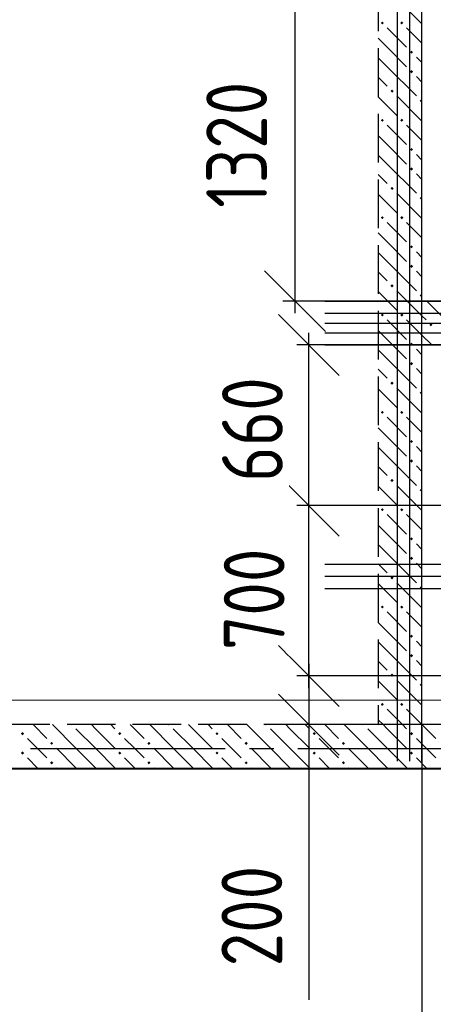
# Model space of a CAD drawing. Header units: millimetres. Extents: x 40580 to 1168286, y -220995 to 81020.
# Tile 46 of 194: x 285984 to 287685, y -111468 to -107422. Entities that reach past the tile are written whole.
import ezdxf

# ---------------------------------------------------------------- set-up
doc = ezdxf.new("R2010")
doc.units = ezdxf.units.MM
for name, pattern in [('______2', [270, 200, -70]), ('______5', [1100, 800, -100, 100, -100]), ('CENTER', [2, 1.25, -0.25, 0.25, -0.25])]:
    doc.linetypes.add(name, pattern=pattern)
doc.layers.add('ЖБ Стена верхний уровень', color=7, linetype='______2', true_color=0x656565)
for name, color, linetype, lineweight in [('Обрамление проемов стержнями', 7, 'Continuous', 25), ('ОСИ', 7, 'CENTER', 15), ('Основная', 7, 'Continuous', 40), ('Позиционная метка линия выноска', 7, 'Continuous', 13)]:
    doc.layers.add(name, color=color, linetype=linetype, lineweight=lineweight)
doc.layers.add('Тонкие', color=7, linetype='Continuous')
doc.styles.add('GOST 2.304-81', font='txt')
doc.dimstyles.new('СПДС', dxfattribs={"dimscale": 125, "dimtxt": 250, "dimasz": 250, "dimexe": 50, "dimexo": 10, "dimgap": 100, "dimtad": 1, "dimdec": 0, "dimtxsty": 'GOST 2.304-81', "dimblk": 'OBLIQUE', "dimcen": 250, "dimdle": 50, "dimadec": 0, "dimazin": 2, "dimtfac": 0.75, "dimtdec": 0, "dimtmove": 1, "dimatfit": 3, "dimfxl": 1, "dimtfill": 1, "dimtolj": 1, "dimarcsym": 1})

# ---------------------------------------------------------------- blocks, each defined once
blk = doc.blocks.new('_OBLIQUE')
at = {"color": 0, "linetype": 'ByBlock'}
blk.add_line((-0.5, -0.5), (0.5, 0.5), dxfattribs=at)
blk = doc.blocks.new('*D17676')
at = {"layer": 'Defpoints', "color": 0}
for p in [(287173.1, -109418.4), (288438.3, -109418.4), (288438.3, -110118.4)]:
    blk.add_point(p, dxfattribs=at)
at = {"layer": 'Тонкие', "color": 0, "lineweight": -2}
for p, q in [((287173.1, -110168.4), (287173.1, -109368.4)), ((288428.3, -109418.4), (287123.1, -109418.4)), ((288428.3, -110118.4), (287123.1, -110118.4))]:
    blk.add_line(p, q, dxfattribs=at)
at = {"layer": 'Тонкие', "color": 0, "lineweight": -2, "xscale": 250, "yscale": 250, "zscale": 250}
for p, rotation in [((287173.1, -109418.4), 90), ((287173.1, -110118.4), 270)]:
    blk.add_blockref('_OBLIQUE', p, dxfattribs=dict(at, rotation=rotation))
at = {"layer": 'Тонкие', "color": 0, "insert": (286948.1, -109803.4), "char_height": 250, "attachment_point": 5, "rotation": 90, "style": 'GOST 2.304-81', "bg_fill": 3, "box_fill_scale": 1.1, "bg_fill_color": 256, "bg_fill_true_color": 13158600, "bg_fill_transparency": 0}
blk.add_mtext('\\A1;700', dxfattribs=at)
blk = doc.blocks.new('*D17677')
at = {"layer": 'Defpoints', "color": 0}
for p in [(287173.1, -108758.4), (288488.3, -108758.4), (288438.3, -109418.4)]:
    blk.add_point(p, dxfattribs=at)
at = {"layer": 'Тонкие', "color": 0, "lineweight": -2}
for p, q in [((287173.1, -109468.4), (287173.1, -108708.4)), ((288478.3, -108758.4), (287123.1, -108758.4)), ((288428.3, -109418.4), (287123.1, -109418.4))]:
    blk.add_line(p, q, dxfattribs=at)
at = {"layer": 'Тонкие', "color": 0, "lineweight": -2, "xscale": 250, "yscale": 250, "zscale": 250}
for p, rotation in [((287173.1, -108758.4), 90), ((287173.1, -109418.4), 270)]:
    blk.add_blockref('_OBLIQUE', p, dxfattribs=dict(at, rotation=rotation))
at = {"layer": 'Тонкие', "color": 0, "insert": (286940.9, -109105.9), "char_height": 250, "attachment_point": 5, "rotation": 90, "style": 'GOST 2.304-81', "bg_fill": 3, "box_fill_scale": 1.1, "bg_fill_color": 256, "bg_fill_true_color": 13158600, "bg_fill_transparency": 0}
blk.add_mtext('\\A1;660', dxfattribs=at)
blk = doc.blocks.new('*D17678')
at = {"layer": 'Defpoints', "color": 0}
for p in [(288438.3, -110118.4), (287173.1, -110318.4), (288488.3, -110318.4)]:
    blk.add_point(p, dxfattribs=at)
at = {"layer": 'Тонкие', "color": 0, "lineweight": -2}
for p, q in [((287173.1, -110068.4), (287173.1, -110368.4)), ((288428.3, -110118.4), (287123.1, -110118.4)), ((288478.3, -110318.4), (287123.1, -110318.4)), ((287173.1, -110318.4), (287173.1, -111448.9))]:
    blk.add_line(p, q, dxfattribs=at)
at = {"layer": 'Тонкие', "color": 0, "lineweight": -2, "xscale": 250, "yscale": 250, "zscale": 250}
for p, rotation in [((287173.1, -110118.4), 90), ((287173.1, -110318.4), 270)]:
    blk.add_blockref('_OBLIQUE', p, dxfattribs=dict(at, rotation=rotation))
at = {"layer": 'Тонкие', "color": 0, "insert": (286938.5, -111105.2), "char_height": 250, "attachment_point": 5, "rotation": 90, "style": 'GOST 2.304-81', "bg_fill": 3, "box_fill_scale": 1.1, "bg_fill_color": 256, "bg_fill_true_color": 13158600, "bg_fill_transparency": 0}
blk.add_mtext('\\A1;200', dxfattribs=at)
blk = doc.blocks.new('*D17684')
at = {"layer": 'Defpoints', "color": 0}
for p in [(288468.2, -107258.4), (287116, -108578.4), (288318.9, -108578.4)]:
    blk.add_point(p, dxfattribs=at)
at = {"layer": 'Тонкие', "color": 0, "lineweight": -2}
for p, q in [((287116, -107208.4), (287116, -108628.4)), ((288458.2, -107258.4), (287066, -107258.4)), ((288308.9, -108578.4), (287066, -108578.4))]:
    blk.add_line(p, q, dxfattribs=at)
at = {"layer": 'Тонкие', "color": 0, "lineweight": -2, "xscale": 250, "yscale": 250, "zscale": 250}
for p, rotation in [((287116, -107258.4), 90), ((287116, -108578.4), 270)]:
    blk.add_blockref('_OBLIQUE', p, dxfattribs=dict(at, rotation=rotation))
at = {"layer": 'Тонкие', "color": 0, "insert": (286876.1, -107935.9), "char_height": 250, "attachment_point": 5, "rotation": 90, "style": 'GOST 2.304-81', "bg_fill": 3, "box_fill_scale": 1.1, "bg_fill_color": 256, "bg_fill_true_color": 13158600, "bg_fill_transparency": 0}
blk.add_mtext('\\A1;1320', dxfattribs=at)
blk = doc.blocks.new('*D17689')
at = {"layer": 'Defpoints', "color": 0}
for p in [(288438.3, -110118.4), (287638.4, -110318.4), (288438.3, -111594)]:
    blk.add_point(p, dxfattribs=at)
at = {"layer": 'Тонкие', "color": 0, "lineweight": -2}
for p, q in [((288438.3, -110128.4), (288438.3, -111644)), ((287638.4, -110328.4), (287638.4, -111644)), ((287588.4, -111594), (288488.3, -111594))]:
    blk.add_line(p, q, dxfattribs=at)
at = {"layer": 'Тонкие', "color": 0, "lineweight": -2, "xscale": 250, "yscale": 250, "zscale": 250, "rotation": 180}
blk.add_blockref('_OBLIQUE', (287638.4, -111594), dxfattribs=at)
at = {"layer": 'Тонкие', "color": 0, "lineweight": -2, "xscale": 250, "yscale": 250, "zscale": 250}
blk.add_blockref('_OBLIQUE', (288438.3, -111594), dxfattribs=at)
at = {"layer": 'Тонкие', "color": 0, "insert": (288038.3, -111369), "char_height": 250, "attachment_point": 5, "style": 'GOST 2.304-81', "bg_fill": 3, "box_fill_scale": 1.1, "bg_fill_color": 256, "bg_fill_true_color": 13158600, "bg_fill_transparency": 0}
blk.add_mtext('\\A1;800', dxfattribs=at)

msp = doc.modelspace()

# ---------------------------------------------------------------- hatches: boundary and pattern name
at = {"layer": 'ЖБ Стена верхний уровень', "linetype": 'Continuous', "lineweight": -3, "transparency": 33554687}
for points in [[(287468.7, -107435.3), (287475.2, -107428.8), (287481.7, -107435.3), (287475.2, -107441.8)], [(287548.7, -107435.3), (287555.2, -107428.8), (287561.7, -107435.3), (287555.2, -107441.8)], [(287588.7, -107555.3), (287595.2, -107548.8), (287601.7, -107555.3), (287595.2, -107561.8)], [(287588.7, -107635.3), (287595.2, -107628.8), (287601.7, -107635.3), (287595.2, -107641.8)], [(287508.7, -107715.3), (287515.2, -107708.8), (287521.7, -107715.3), (287515.2, -107721.8)], [(287628.7, -107755.3), (287635.2, -107748.8), (287638.3, -107751.9), (287638.3, -107758.7), (287635.2, -107761.8)], [(287468.7, -107835.3), (287475.2, -107828.8), (287481.7, -107835.3), (287475.2, -107841.8)], [(287548.7, -107835.3), (287555.2, -107828.8), (287561.7, -107835.3), (287555.2, -107841.8)], [(287588.7, -107955.3), (287595.2, -107948.8), (287601.7, -107955.3), (287595.2, -107961.8)], [(287588.7, -108035.3), (287595.2, -108028.8), (287601.7, -108035.3), (287595.2, -108041.8)], [(287508.7, -108115.3), (287515.2, -108108.8), (287521.7, -108115.3), (287515.2, -108121.8)], [(287628.7, -108155.3), (287635.2, -108148.8), (287638.3, -108151.9), (287638.3, -108158.7), (287635.2, -108161.8)], [(287468.7, -108235.3), (287475.2, -108228.8), (287481.7, -108235.3), (287475.2, -108241.8)], [(287548.7, -108235.3), (287555.2, -108228.8), (287561.7, -108235.3), (287555.2, -108241.8)], [(287588.7, -108355.3), (287595.2, -108348.8), (287601.7, -108355.3), (287595.2, -108361.8)], [(287588.7, -108435.3), (287595.2, -108428.8), (287601.7, -108435.3), (287595.2, -108441.8)], [(287508.7, -108515.3), (287515.2, -108508.8), (287521.7, -108515.3), (287515.2, -108521.8)], [(287628.7, -108555.3), (287635.2, -108548.8), (287638.3, -108551.9), (287638.3, -108558.7), (287635.2, -108561.8)], [(287468.7, -108635.3), (287475.2, -108628.8), (287481.7, -108635.3), (287475.2, -108641.8)], [(287548.7, -108635.3), (287555.2, -108628.8), (287561.7, -108635.3), (287555.2, -108641.8)], [(287668.7, -108675.3), (287675.2, -108668.8), (287681.7, -108675.3), (287675.2, -108681.8)], [(287588.7, -108755.3), (287595.2, -108748.8), (287601.7, -108755.3), (287595.2, -108761.8)], [(287588.7, -108835.3), (287595.2, -108828.8), (287601.7, -108835.3), (287595.2, -108841.8)], [(287508.7, -108915.3), (287515.2, -108908.8), (287521.7, -108915.3), (287515.2, -108921.8)], [(287628.7, -108955.3), (287635.2, -108948.8), (287638.3, -108951.9), (287638.3, -108958.7), (287635.2, -108961.8)], [(287468.7, -109035.3), (287475.2, -109028.8), (287481.7, -109035.3), (287475.2, -109041.8)], [(287548.7, -109035.3), (287555.2, -109028.8), (287561.7, -109035.3), (287555.2, -109041.8)], [(287588.7, -109155.3), (287595.2, -109148.8), (287601.7, -109155.3), (287595.2, -109161.8)], [(287588.7, -109235.3), (287595.2, -109228.8), (287601.7, -109235.3), (287595.2, -109241.8)], [(287508.7, -109315.3), (287515.2, -109308.8), (287521.7, -109315.3), (287515.2, -109321.8)], [(287628.7, -109355.3), (287635.2, -109348.8), (287638.3, -109351.9), (287638.3, -109358.7), (287635.2, -109361.8)], [(287468.7, -109435.3), (287475.2, -109428.8), (287481.7, -109435.3), (287475.2, -109441.8)], [(287548.7, -109435.3), (287555.2, -109428.8), (287561.7, -109435.3), (287555.2, -109441.8)], [(287588.7, -109555.3), (287595.2, -109548.8), (287601.7, -109555.3), (287595.2, -109561.8)], [(287588.7, -109635.3), (287595.2, -109628.8), (287601.7, -109635.3), (287595.2, -109641.8)], [(287508.7, -109715.3), (287515.2, -109708.8), (287521.7, -109715.3), (287515.2, -109721.8)], [(287628.7, -109755.3), (287635.2, -109748.8), (287638.3, -109751.9), (287638.3, -109758.7), (287635.2, -109761.8)], [(287468.7, -109835.3), (287475.2, -109828.8), (287481.7, -109835.3), (287475.2, -109841.8)], [(287548.7, -109835.3), (287555.2, -109828.8), (287561.7, -109835.3), (287555.2, -109841.8)], [(287588.7, -109955.3), (287595.2, -109948.8), (287601.7, -109955.3), (287595.2, -109961.8)], [(287588.7, -110035.3), (287595.2, -110028.8), (287601.7, -110035.3), (287595.2, -110041.8)], [(287508.7, -110115.3), (287515.2, -110108.8), (287521.7, -110115.3), (287515.2, -110121.8)], [(287628.7, -110155.3), (287635.2, -110148.8), (287638.3, -110151.9), (287638.3, -110158.7), (287635.2, -110161.8)], [(287468.7, -110235.3), (287475.2, -110228.8), (287481.7, -110235.3), (287475.2, -110241.8)], [(287548.7, -110235.3), (287555.2, -110228.8), (287561.7, -110235.3), (287555.2, -110241.8)], [(286198.6, -110318.4), (286195.2, -110321.8), (286191.9, -110318.4)], [(286598.6, -110318.4), (286595.2, -110321.8), (286591.9, -110318.4)], [(286998.6, -110318.4), (286995.2, -110321.8), (286991.9, -110318.4)], [(287398.6, -110318.4), (287395.2, -110321.8), (287391.9, -110318.4)], [(285988.7, -110355.3), (285995.2, -110348.8), (286001.7, -110355.3), (285995.2, -110361.8)], [(286388.7, -110355.3), (286395.2, -110348.8), (286401.7, -110355.3), (286395.2, -110361.8)], [(286788.7, -110355.3), (286795.2, -110348.8), (286801.7, -110355.3), (286795.2, -110361.8)], [(287188.7, -110355.3), (287195.2, -110348.8), (287201.7, -110355.3), (287195.2, -110361.8)], [(287588.7, -110355.3), (287595.2, -110348.8), (287601.7, -110355.3), (287595.2, -110361.8)], [(286108.7, -110395.3), (286115.2, -110388.8), (286121.7, -110395.3), (286115.2, -110401.8)], [(286508.7, -110395.3), (286515.2, -110388.8), (286521.7, -110395.3), (286515.2, -110401.8)], [(286908.7, -110395.3), (286915.2, -110388.8), (286921.7, -110395.3), (286915.2, -110401.8)], [(287308.7, -110395.3), (287315.2, -110388.8), (287321.7, -110395.3), (287315.2, -110401.8)], [(285988.7, -110435.3), (285995.2, -110428.8), (286001.7, -110435.3), (285995.2, -110441.8)], [(286388.7, -110435.3), (286395.2, -110428.8), (286401.7, -110435.3), (286395.2, -110441.8)], [(286788.7, -110435.3), (286795.2, -110428.8), (286801.7, -110435.3), (286795.2, -110441.8)], [(287188.7, -110435.3), (287195.2, -110428.8), (287201.7, -110435.3), (287195.2, -110441.8)], [(287588.7, -110435.3), (287595.2, -110428.8), (287601.7, -110435.3), (287595.2, -110441.8)], [(286108.7, -110475.3), (286115.2, -110468.8), (286121.7, -110475.3), (286115.2, -110481.8)], [(286508.7, -110475.3), (286515.2, -110468.8), (286521.7, -110475.3), (286515.2, -110481.8)], [(286908.7, -110475.3), (286915.2, -110468.8), (286921.7, -110475.3), (286915.2, -110481.8)], [(287308.7, -110475.3), (287315.2, -110468.8), (287321.7, -110475.3), (287315.2, -110481.8)]]:
    msp.add_hatch(color=7, dxfattribs=at).paths.add_polyline_path(points, flags=16)

# ---------------------------------------------------------------- linework, layer by layer
at = {"layer": 'ЖБ Стена верхний уровень', "color": 251, "linetype": '______2', "lineweight": -3, "true_color": 0x656565, "transparency": 33554687}
for p, q in [((287458.3, -105918.4), (287458.3, -110318.4)), ((287638.3, -108578.4), (287638.3, -105918.4)), ((289338.3, -108578.4), (287638.3, -108578.4)), ((287638.3, -110468.4), (287638.3, -108758.4)), ((287638.3, -108758.4), (289338.3, -108758.4)), ((287458.3, -110318.4), (284388.3, -110318.4)), ((289338.3, -110318.4), (287638.3, -110318.4)), ((284388.3, -110498.4), (287458.3, -110498.4)), ((287458.3, -110498.4), (287638.3, -110498.4)), ((287638.3, -110498.4), (289338.3, -110498.4))]:
    msp.add_line(p, q, dxfattribs=at)
at = {"layer": 'ЖБ Стена верхний уровень', "color": 9, "linetype": 'Continuous', "lineweight": -3, "true_color": 0xc7c7c7, "transparency": 33554687}
for p, q in [((287535.2, -107335.3), (287638.3, -107438.4)), ((287495.2, -107455.3), (287575.2, -107535.3)), ((287575.2, -107455.3), (287638.3, -107518.4)), ((287495.2, -107535.3), (287458.3, -107498.3)), ((287495.2, -107535.3), (287575.2, -107615.3)), ((287638.3, -107598.4), (287615.2, -107575.3)), ((287458.3, -107578.3), (287495.2, -107615.3)), ((287495.2, -107615.3), (287615.2, -107735.3)), ((287615.2, -107655.3), (287638.3, -107678.4)), ((287458.3, -107658.3), (287495.2, -107695.3)), ((287535.2, -107735.3), (287638.3, -107838.4)), ((287495.2, -107775.3), (287458.3, -107738.3)), ((287535.2, -107815.3), (287495.2, -107775.3)), ((287495.2, -107855.3), (287575.2, -107935.3)), ((287575.2, -107855.3), (287638.3, -107918.4)), ((287495.2, -107935.3), (287458.3, -107898.3)), ((287495.2, -107935.3), (287575.2, -108015.3)), ((287458.3, -107978.3), (287495.2, -108015.3)), ((287638.3, -107998.4), (287615.2, -107975.3)), ((287495.2, -108015.3), (287615.2, -108135.3)), ((287458.3, -108058.3), (287495.2, -108095.3)), ((287615.2, -108055.3), (287638.3, -108078.4)), ((287495.2, -108175.3), (287458.3, -108138.3)), ((287535.2, -108135.3), (287638.3, -108238.4)), ((287535.2, -108215.3), (287495.2, -108175.3)), ((287495.2, -108255.3), (287575.2, -108335.3)), ((287575.2, -108255.3), (287638.3, -108318.4)), ((287495.2, -108335.3), (287458.3, -108298.3)), ((287495.2, -108335.3), (287575.2, -108415.3)), ((287458.3, -108378.3), (287495.2, -108415.3)), ((287638.3, -108398.4), (287615.2, -108375.3)), ((287495.2, -108415.3), (287615.2, -108535.3)), ((287458.3, -108458.3), (287495.2, -108495.3)), ((287615.2, -108455.3), (287638.3, -108478.4)), ((287495.2, -108575.3), (287458.3, -108538.3)), ((287535.2, -108535.3), (287638.3, -108638.4)), ((287535.2, -108615.3), (287495.2, -108575.3)), ((287658.4, -108578.4), (287775.2, -108695.3)), ((287495.2, -108655.3), (287575.2, -108735.3)), ((287575.2, -108655.3), (287638.3, -108718.4)), ((287638.3, -108638.4), (287655.2, -108655.3)), ((287495.2, -108735.3), (287458.3, -108698.3)), ((287495.2, -108735.3), (287575.2, -108815.3)), ((287638.3, -108718.4), (287678.4, -108758.4)), ((287458.3, -108778.3), (287495.2, -108815.3)), ((287638.3, -108798.4), (287615.2, -108775.3)), ((287495.2, -108815.3), (287615.2, -108935.3)), ((287458.3, -108858.3), (287495.2, -108895.3)), ((287615.2, -108855.3), (287638.3, -108878.4)), ((287495.2, -108975.3), (287458.3, -108938.3)), ((287535.2, -108935.3), (287638.3, -109038.4)), ((287535.2, -109015.3), (287495.2, -108975.3)), ((287495.2, -109055.3), (287575.2, -109135.3)), ((287575.2, -109055.3), (287638.3, -109118.4)), ((287495.2, -109135.3), (287458.3, -109098.3)), ((287495.2, -109135.3), (287575.2, -109215.3)), ((287458.3, -109178.3), (287495.2, -109215.3)), ((287638.3, -109198.4), (287615.2, -109175.3)), ((287495.2, -109215.3), (287615.2, -109335.3)), ((287458.3, -109258.3), (287495.2, -109295.3)), ((287615.2, -109255.3), (287638.3, -109278.4)), ((287495.2, -109375.3), (287458.3, -109338.3)), ((287535.2, -109335.3), (287638.3, -109438.4)), ((287535.2, -109415.3), (287495.2, -109375.3)), ((287495.2, -109455.3), (287575.2, -109535.3)), ((287575.2, -109455.3), (287638.3, -109518.4)), ((287495.2, -109535.3), (287458.3, -109498.3)), ((287495.2, -109535.3), (287575.2, -109615.3)), ((287458.3, -109578.3), (287495.2, -109615.3)), ((287638.3, -109598.4), (287615.2, -109575.3)), ((287495.2, -109615.3), (287615.2, -109735.3)), ((287458.3, -109658.3), (287495.2, -109695.3)), ((287615.2, -109655.3), (287638.3, -109678.4)), ((287495.2, -109775.3), (287458.3, -109738.3)), ((287535.2, -109735.3), (287638.3, -109838.4)), ((287535.2, -109815.3), (287495.2, -109775.3)), ((287495.2, -109855.3), (287575.2, -109935.3)), ((287575.2, -109855.3), (287638.3, -109918.4)), ((287495.2, -109935.3), (287458.3, -109898.3)), ((287495.2, -109935.3), (287575.2, -110015.3)), ((287458.3, -109978.3), (287495.2, -110015.3)), ((287638.3, -109998.4), (287615.2, -109975.3)), ((287495.2, -110015.3), (287615.2, -110135.3)), ((287458.3, -110058.3), (287495.2, -110095.3)), ((287615.2, -110055.3), (287638.3, -110078.4)), ((287495.2, -110175.3), (287458.3, -110138.3)), ((287535.2, -110135.3), (287638.3, -110238.4)), ((287535.2, -110215.3), (287495.2, -110175.3)), ((287495.2, -110255.3), (287558.4, -110318.4)), ((287575.2, -110255.3), (287638.3, -110318.4)), ((286038.4, -110318.4), (286095.2, -110375.3)), ((286215.2, -110415.3), (286118.4, -110318.4)), ((286295.2, -110335.3), (286278.4, -110318.4)), ((286358.4, -110318.4), (286375.2, -110335.3)), ((286438.4, -110318.4), (286495.2, -110375.3)), ((286615.2, -110415.3), (286518.4, -110318.4)), ((286695.2, -110335.3), (286678.4, -110318.4)), ((286758.4, -110318.4), (286775.2, -110335.3)), ((286838.4, -110318.4), (286895.2, -110375.3)), ((287015.2, -110415.3), (286918.4, -110318.4)), ((287095.2, -110335.3), (287078.4, -110318.4)), ((287158.4, -110318.4), (287175.2, -110335.3)), ((287238.4, -110318.4), (287295.2, -110375.3)), ((287415.2, -110415.3), (287318.4, -110318.4)), ((287478.4, -110318.4), (287458.3, -110298.3)), ((287495.2, -110335.3), (287478.4, -110318.4)), ((287558.4, -110318.4), (287575.2, -110335.3)), ((287638.4, -110318.4), (287695.2, -110375.3)), ((286215.2, -110335.3), (286295.2, -110415.3)), ((286295.2, -110335.3), (286375.2, -110415.3)), ((286615.2, -110335.3), (286695.2, -110415.3)), ((286695.2, -110335.3), (286775.2, -110415.3)), ((287015.2, -110335.3), (287095.2, -110415.3)), ((287095.2, -110335.3), (287175.2, -110415.3)), ((287415.2, -110335.3), (287495.2, -110415.3)), ((287495.2, -110335.3), (287575.2, -110415.3)), ((286055.2, -110415.3), (286015.2, -110375.3)), ((286455.2, -110415.3), (286415.2, -110375.3)), ((286855.2, -110415.3), (286815.2, -110375.3)), ((287255.2, -110415.3), (287215.2, -110375.3)), ((287655.2, -110415.3), (287615.2, -110375.3)), ((286095.2, -110455.3), (286055.2, -110415.3)), ((286135.2, -110415.3), (286215.2, -110495.3)), ((286215.2, -110415.3), (286295.2, -110495.3)), ((286295.2, -110415.3), (286378.4, -110498.4)), ((286495.2, -110455.3), (286455.2, -110415.3)), ((286535.2, -110415.3), (286615.2, -110495.3)), ((286615.2, -110415.3), (286695.2, -110495.3)), ((286695.2, -110415.3), (286778.4, -110498.4)), ((286895.2, -110455.3), (286855.2, -110415.3)), ((286935.2, -110415.3), (287015.2, -110495.3)), ((287015.2, -110415.3), (287095.2, -110495.3)), ((287095.2, -110415.3), (287178.4, -110498.4)), ((287295.2, -110455.3), (287255.2, -110415.3)), ((287335.2, -110415.3), (287415.2, -110495.3)), ((287415.2, -110415.3), (287495.2, -110495.3)), ((287495.2, -110415.3), (287578.4, -110498.4)), ((287695.2, -110455.3), (287655.2, -110415.3)), ((286015.2, -110455.3), (286058.4, -110498.4)), ((286415.2, -110455.3), (286458.4, -110498.4)), ((286815.2, -110455.3), (286858.4, -110498.4)), ((287215.2, -110455.3), (287258.4, -110498.4)), ((287615.2, -110455.3), (287658.4, -110498.4)), ((286135.2, -110495.3), (286138.4, -110498.4)), ((286535.2, -110495.3), (286538.4, -110498.4)), ((286935.2, -110495.3), (286938.4, -110498.4)), ((287335.2, -110495.3), (287338.4, -110498.4))]:
    msp.add_line(p, q, dxfattribs=at)
at = {"layer": 'ОСИ', "color": 8, "linetype": '______5', "lineweight": -3, "transparency": 33554687}
msp.add_line((292328.3, -110418.4), (261168.3, -110418.4), dxfattribs=at)
at = {"layer": 'Основная', "transparency": 33554687}
msp.add_line((285288.3, -110498.4), (289518.3, -110498.4), dxfattribs=at)
at = {"layer": 'Позиционная метка линия выноска', "color": 251, "linetype": 'Continuous', "lineweight": 13, "true_color": 0x494949, "transparency": 33554687}
msp.add_lwpolyline([(289238.3, -104823.4), (289238.3, -110218.4), (285468.3, -110218.4), (285468.3, -108698.4), (284488.3, -108698.4), (284488.3, -106798.4), (284488.3, -104948.4), (285968.3, -104948.4), (287757.6, -104948.4), (287757.6, -104948.4), (289137.6, -104948.4)], dxfattribs=at)

# ---------------------------------------------------------------- next in the draw order: dimensions: what is measured, and where the dimension line sits
at = {"layer": 'Тонкие'}
dim = msp.add_linear_dim(base=(287173.1, -109418.4), p1=(288438.3, -110118.4), p2=(288438.3, -109418.4), angle=90, dimstyle='СПДС', override={"dimscale": 1}, dxfattribs=at)
dim.commit()
dim.dimension.update_dxf_attribs({"geometry": '*D17676', "text_midpoint": (287173.1, -109803.4), "dimtype": 160})

# ---------------------------------------------------------------- next in the draw order: linework, layer by layer
at = {"layer": 'Обрамление проемов стержнями', "color": 7, "linetype": 'Continuous', "lineweight": 25, "transparency": 33554687}
for p, q in [((287238.3, -109658.4), (289488.3, -109658.4)), ((287238.3, -109658.4), (289488.3, -109658.4)), ((287238.3, -109708.4), (289488.3, -109708.4)), ((287238.3, -109708.4), (289488.3, -109708.4)), ((287238.3, -109758.4), (289488.3, -109758.4)), ((287238.3, -109758.4), (289488.3, -109758.4))]:
    msp.add_line(p, q, dxfattribs=at)

# ---------------------------------------------------------------- next in the draw order: dimensions: what is measured, and where the dimension line sits
at = {"layer": 'Тонкие'}
for base, p1, p2, picture, middle in [((287173.1, -108758.4), (288438.3, -109418.4), (288488.3, -108758.4), '*D17677', (287173.1, -109105.9)), ((287173.1, -110318.4), (288438.3, -110118.4), (288488.3, -110318.4), '*D17678', (287246.2, -111105.2))]:
    dim = msp.add_linear_dim(base=base, p1=p1, p2=p2, angle=90, dimstyle='СПДС', override={"dimscale": 1}, dxfattribs=at)
    dim.commit()
    dim.dimension.update_dxf_attribs({"geometry": picture, "text_midpoint": middle, "dimtype": 160})

# ---------------------------------------------------------------- next in the draw order: linework, layer by layer
at = {"layer": 'Обрамление проемов стержнями', "color": 7, "linetype": 'Continuous', "lineweight": 25, "transparency": 33554687}
msp.add_line((287238.3, -108758.4), (289488.3, -108758.4), dxfattribs=at)
msp.add_line((287238.3, -108758.4), (289488.3, -108758.4), dxfattribs=at)

# ---------------------------------------------------------------- next in the draw order: dimensions: what is measured, and where the dimension line sits
at = {"layer": 'Тонкие'}
dim = msp.add_linear_dim(base=(287116, -108578.4), p1=(288468.2, -107258.4), p2=(288318.9, -108578.4), angle=270, dimstyle='СПДС', override={"dimscale": 1}, dxfattribs=at)
dim.commit()
dim.dimension.update_dxf_attribs({"geometry": '*D17684', "text_midpoint": (287116, -107935.9), "dimtype": 160})
dim = msp.add_linear_dim(base=(288438.3, -111594), p1=(287638.4, -110318.4), p2=(288438.3, -110118.4), dimstyle='СПДС', override={"dimscale": 1}, dxfattribs=at)
dim.commit()
dim.dimension.update_dxf_attribs({"geometry": '*D17689', "text_midpoint": (288038.3, -111369)})

# ---------------------------------------------------------------- next in the draw order: linework, layer by layer
at = {"layer": 'Обрамление проемов стержнями', "color": 7, "linetype": 'Continuous', "lineweight": 25, "transparency": 33554687}
for p, q in [((287538.3, -110468.4), (287538.3, -106978.4)), ((287588.3, -110468.4), (287588.3, -106978.4)), ((287588.3, -110468.4), (287588.3, -106978.4)), ((287588.3, -110468.4), (287588.3, -106978.4)), ((287588.3, -110468.4), (287588.3, -106978.4)), ((287638.3, -110468.4), (287638.3, -106978.4)), ((287638.3, -110468.4), (287638.3, -106978.4)), ((287638.3, -110468.4), (287638.3, -106978.4)), ((287638.3, -110468.4), (287638.3, -106978.4)), ((287238.3, -108578.4), (289488.3, -108578.4)), ((287238.3, -108578.4), (289488.3, -108578.4)), ((287238.3, -108628.4), (289488.3, -108628.4)), ((287238.3, -108668.4), (289488.3, -108668.4)), ((287238.3, -108708.4), (289488.3, -108708.4))]:
    msp.add_line(p, q, dxfattribs=at)

doc.saveas('drawing.dxf')
